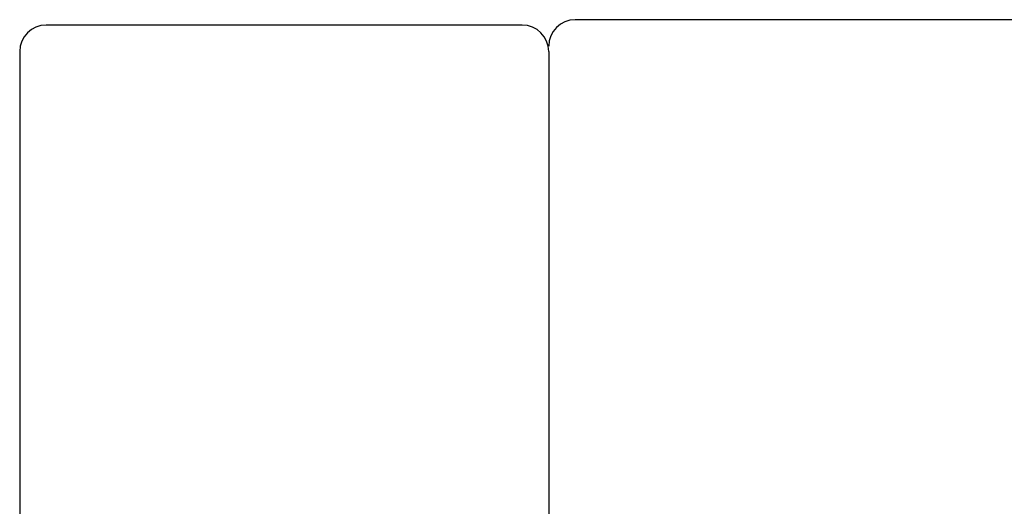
# Model space of a CAD drawing. Header units: millimetres. Extents: x 28 to 227, y 57 to 169.
# Tile 51 of 54: x 133 to 152, y 126 to 135. Entities that reach past the tile are written whole.
import ezdxf

# ---------------------------------------------------------------- set-up
doc = ezdxf.new("R2010")
doc.units = ezdxf.units.MM
doc.layers.add('OUT', color=3, linetype='CONTINUOUS')

msp = doc.modelspace()

# ---------------------------------------------------------------- linework, layer by layer
at = {"layer": 'OUT', "linetype": 'Continuous'}
for p, q in [((142.464, 135.355), (133.464, 135.355)), ((132.964, 134.855), (132.964, 89.055)), ((142.964, 134.855), (142.964, 88.955))]:
    msp.add_line(p, q, dxfattribs=at)
at = {"layer": 'OUT'}
msp.add_line((171.846, 135.455), (143.464, 135.455), dxfattribs=at)
at = {"layer": 'OUT', "linetype": 'Continuous'}
for centre, start, end in [((133.464, 134.855), 90, 180), ((142.464, 134.855), 0, 90)]:
    msp.add_arc(centre, 0.5, start, end, dxfattribs=at)
at = {"layer": 'OUT'}
msp.add_arc((143.464, 134.955), 0.5, 90, 180, dxfattribs=at)

doc.saveas('drawing.dxf')
